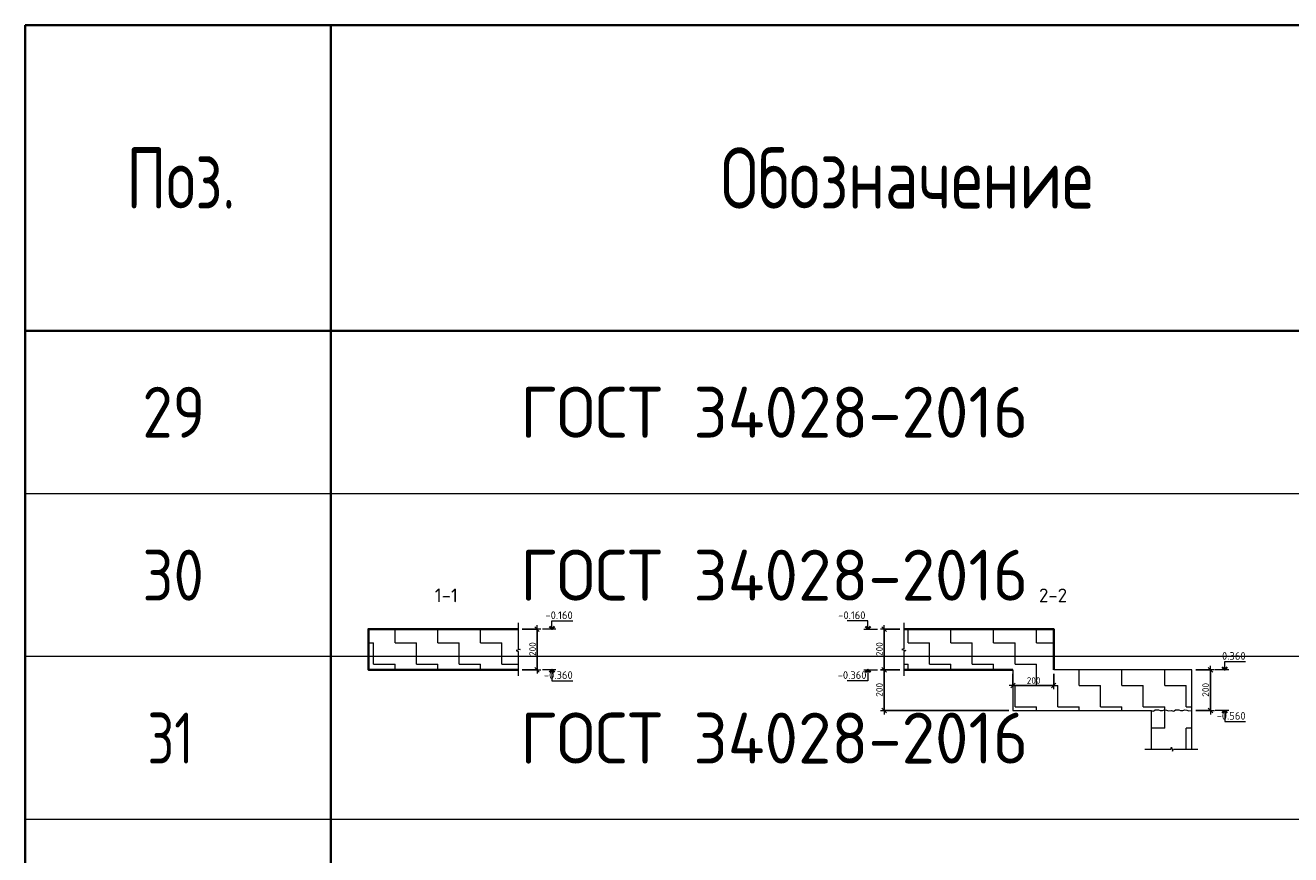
# Model space of a CAD drawing. Header units: metres. Extents: x -38 to 100, y -15 to 19.
# Tile 61 of 63: x 69.58 to 75.8, y 11.98 to 16.05. Entities that reach past the tile are written whole.
import ezdxf

# ---------------------------------------------------------------- set-up
doc = ezdxf.new("R2010")
doc.units = ezdxf.units.M
doc.header["$PDMODE"] = 65
doc.layers.add('XR$4$ВК__отв в полу 1-2 эт', color=220, linetype='Continuous', lineweight=25)
doc.layers.add('XR$4$Размерная линия_ общее', color=7, linetype='Continuous', lineweight=13)
doc.styles.add('ISOCPEUR', font='txt')
doc.dimstyles.new('DIMSTYLE_9', dxfattribs={"dimtxt": 0.033, "dimasz": 0.0375, "dimexe": 0, "dimexo": 0, "dimgap": 0.0165, "dimtad": 2, "dimdec": 0, "dimlfac": 1000, "dimrnd": 1, "dimzin": 12, "dimdsep": 46, "dimtxsty": 'ISOCPEUR', "dimblk1": 'ALL_ML_STRICH', "dimblk2": 'ALL_ML_STRICH', "dimsah": 1, "dimcen": 0, "dimclrd": 7, "dimclre": 256, "dimclrt": 7, "dimadec": 0, "dimazin": 0, "dimtfac": 1, "dimtdec": 0, "dimtix": 1, "dimtmove": 2, "dimatfit": 3, "dimfxl": 0, "dimtzin": 0, "dimlwd": 0, "dimlwe": -3, "dimarcsym": 0})
pattern_1 = [(0, (0.21, 0.21), (0.105, 0.105), [0.105, -0.105]), (90, (0.21, 0.21), (-0.105, 0.105), [0.105, -0.105])]

# ---------------------------------------------------------------- blocks, each defined once
blk = doc.blocks.new('ЭЛЕМЕНТ_УЗОРА_1')
at = {"color": 7, "linetype": 'Continuous', "lineweight": 13, "transparency": 33554687}
blk.add_line((72.0051, 12.8573), (72.0051, 12.8573), dxfattribs=at)
blk.add_lwpolyline([(72.0051, 13.1173), (72.0051, 12.9901), (72.0151, 12.9865), (71.9951, 12.9816), (72.0051, 12.9774), (72.0051, 12.8573)], dxfattribs=at)
blk = doc.blocks.new('ЭЛЕМЕНТ_УЗОРА_2')
at = {"color": 7, "linetype": 'Continuous', "lineweight": 13, "transparency": 33554687}
blk.add_line((73.8995, 12.8573), (73.8995, 12.8573), dxfattribs=at)
blk.add_lwpolyline([(73.8995, 13.1173), (73.8995, 12.9901), (73.8895, 12.9865), (73.9095, 12.9816), (73.8995, 12.9774), (73.8995, 12.8573)], dxfattribs=at)
blk = doc.blocks.new('ЭЛЕМЕНТ_УЗОРА_3')
at = {"color": 7, "linetype": 'Continuous', "lineweight": 13, "transparency": 33554687}
blk.add_line((75.343, 12.4969), (75.343, 12.4969), dxfattribs=at)
blk.add_lwpolyline([(75.083, 12.4969), (75.2101, 12.4969), (75.2138, 12.5069), (75.2187, 12.4869), (75.2229, 12.4969), (75.343, 12.4969)], dxfattribs=at)
blk = doc.blocks.new('ЭЛЕМЕНТ_УЗОРА_4')
at = {"color": 7, "linetype": 'Continuous', "lineweight": 13, "transparency": 33554687}
blk.add_line((75.313, 12.6873), (75.313, 12.6873), dxfattribs=at)
for points in [[(75.113, 12.6873), (75.123, 12.6843), (75.1273, 12.6857), (75.133, 12.6903), (75.143, 12.6903), (75.1491, 12.6911), (75.1585, 12.688), (75.1699, 12.6882), (75.1789, 12.6908), (75.1888, 12.6891), (75.1984, 12.685), (75.213, 12.6873)], [(75.213, 12.6873), (75.223, 12.6843), (75.2273, 12.6857), (75.233, 12.6903), (75.243, 12.6903), (75.2491, 12.6911), (75.2585, 12.688), (75.2699, 12.6882), (75.2789, 12.6908), (75.2888, 12.6891), (75.2984, 12.685), (75.313, 12.6873)]]:
    blk.add_lwpolyline(points, dxfattribs=at)
blk = doc.blocks.new('ALL_ML_STRICH')
at = {"color": 0, "linetype": 'ByBlock', "lineweight": -2}
for p, q in [((-1, 0), (0.5, 0)), ((-0.3, -0.3), (0.3, 0.3)), ((0, -0.5), (0, 0.5))]:
    blk.add_line(p, q, dxfattribs=at)
blk = doc.blocks.new('*D322')
at = {"layer": 'DEFPOINTS', "color": 7, "linetype": 'Continuous', "lineweight": 13, "transparency": 33554687}
for p in [(73.8995, 12.8873), (73.803, 12.6873), (74.435, 12.6873)]:
    blk.add_point(p, dxfattribs=at)
at = {"layer": 'XR$4$Размерная линия_ общее', "color": 253, "linetype": 'Continuous', "lineweight": -2, "true_color": 0xa0a0a0, "transparency": 33554687}
for p, q in [((73.8795, 12.8873), (73.803, 12.8873)), ((74.415, 12.6873), (73.803, 12.6873))]:
    blk.add_line(p, q, dxfattribs=at)
at = {"layer": 'XR$4$Размерная линия_ общее', "color": 7, "linetype": 'Continuous', "lineweight": -2, "transparency": 33554687}
blk.add_line((73.803, 12.6873), (73.803, 12.8873), dxfattribs=at)
at = {"layer": 'XR$4$Размерная линия_ общее', "color": 7, "linetype": 'Continuous', "lineweight": 13, "transparency": 33554687, "xscale": 0.0375, "yscale": 0.0375, "zscale": 0.0375}
for p, rotation in [((73.803, 12.8873), 90), ((73.803, 12.6873), 270)]:
    blk.add_blockref('ALL_ML_STRICH', p, dxfattribs=dict(at, rotation=rotation))
at = {"layer": 'XR$4$Размерная линия_ общее', "color": 7, "linetype": 'Continuous', "lineweight": 13, "transparency": 33554687, "insert": (73.779, 12.7889), "char_height": 0.033, "width": 0.099, "attachment_point": 5, "rotation": 90, "style": 'ISOCPEUR'}
blk.add_mtext('\\A1;{200}', dxfattribs=at)
blk = doc.blocks.new('*D323')
at = {"layer": 'DEFPOINTS', "color": 7, "linetype": 'Continuous', "lineweight": 13, "transparency": 33554687}
for p in [(73.8995, 13.0873), (73.803, 12.8873), (73.8995, 12.8873)]:
    blk.add_point(p, dxfattribs=at)
at = {"layer": 'XR$4$Размерная линия_ общее', "color": 253, "linetype": 'Continuous', "lineweight": -2, "true_color": 0xa0a0a0, "transparency": 33554687}
for p, q in [((73.8795, 13.0873), (73.803, 13.0873)), ((73.8795, 12.8873), (73.803, 12.8873))]:
    blk.add_line(p, q, dxfattribs=at)
at = {"layer": 'XR$4$Размерная линия_ общее', "color": 7, "linetype": 'Continuous', "lineweight": -2, "transparency": 33554687}
blk.add_line((73.803, 12.8873), (73.803, 13.0873), dxfattribs=at)
at = {"layer": 'XR$4$Размерная линия_ общее', "color": 7, "linetype": 'Continuous', "lineweight": 13, "transparency": 33554687, "xscale": 0.0375, "yscale": 0.0375, "zscale": 0.0375}
for p, rotation in [((73.803, 13.0873), 90), ((73.803, 12.8873), 270)]:
    blk.add_blockref('ALL_ML_STRICH', p, dxfattribs=dict(at, rotation=rotation))
at = {"layer": 'XR$4$Размерная линия_ общее', "color": 7, "linetype": 'Continuous', "lineweight": 13, "transparency": 33554687, "insert": (73.779, 12.9889), "char_height": 0.033, "width": 0.099, "attachment_point": 5, "rotation": 90, "style": 'ISOCPEUR'}
blk.add_mtext('\\A1;{200}', dxfattribs=at)
blk = doc.blocks.new('*D324')
at = {"layer": 'DEFPOINTS', "color": 7, "linetype": 'Continuous', "lineweight": 13, "transparency": 33554687}
for p in [(75.313, 12.8873), (75.313, 12.6873), (75.4054, 12.6873)]:
    blk.add_point(p, dxfattribs=at)
at = {"layer": 'XR$4$Размерная линия_ общее', "color": 253, "linetype": 'Continuous', "lineweight": -2, "true_color": 0xa0a0a0, "transparency": 33554687}
for p, q in [((75.333, 12.8873), (75.4054, 12.8873)), ((75.333, 12.6873), (75.4054, 12.6873))]:
    blk.add_line(p, q, dxfattribs=at)
at = {"layer": 'XR$4$Размерная линия_ общее', "color": 7, "linetype": 'Continuous', "lineweight": -2, "transparency": 33554687}
blk.add_line((75.4054, 12.6873), (75.4054, 12.8873), dxfattribs=at)
at = {"layer": 'XR$4$Размерная линия_ общее', "color": 7, "linetype": 'Continuous', "lineweight": 13, "transparency": 33554687, "xscale": 0.0375, "yscale": 0.0375, "zscale": 0.0375}
for p, rotation in [((75.4054, 12.8873), 90), ((75.4054, 12.6873), 270)]:
    blk.add_blockref('ALL_ML_STRICH', p, dxfattribs=dict(at, rotation=rotation))
at = {"layer": 'XR$4$Размерная линия_ общее', "color": 7, "linetype": 'Continuous', "lineweight": 13, "transparency": 33554687, "insert": (75.3814, 12.7889), "char_height": 0.033, "width": 0.099, "attachment_point": 5, "rotation": 90, "style": 'ISOCPEUR'}
blk.add_mtext('\\A1;{200}', dxfattribs=at)
blk = doc.blocks.new('*D325')
at = {"layer": 'DEFPOINTS', "color": 7, "linetype": 'Continuous', "lineweight": 13, "transparency": 33554687}
for p in [(74.435, 12.8873), (74.635, 12.8873), (74.435, 12.8105)]:
    blk.add_point(p, dxfattribs=at)
at = {"layer": 'XR$4$Размерная линия_ общее', "color": 253, "linetype": 'Continuous', "lineweight": -2, "true_color": 0xa0a0a0, "transparency": 33554687}
for p, q in [((74.435, 12.8673), (74.435, 12.8105)), ((74.635, 12.8673), (74.635, 12.8105))]:
    blk.add_line(p, q, dxfattribs=at)
at = {"layer": 'XR$4$Размерная линия_ общее', "color": 7, "linetype": 'Continuous', "lineweight": -2, "transparency": 33554687}
blk.add_line((74.435, 12.8105), (74.635, 12.8105), dxfattribs=at)
at = {"layer": 'XR$4$Размерная линия_ общее', "color": 7, "linetype": 'Continuous', "lineweight": 13, "transparency": 33554687, "xscale": 0.0375, "yscale": 0.0375, "zscale": 0.0375, "rotation": 180}
blk.add_blockref('ALL_ML_STRICH', (74.435, 12.8105), dxfattribs=at)
at = {"layer": 'XR$4$Размерная линия_ общее', "color": 7, "linetype": 'Continuous', "lineweight": 13, "transparency": 33554687, "xscale": 0.0375, "yscale": 0.0375, "zscale": 0.0375}
blk.add_blockref('ALL_ML_STRICH', (74.635, 12.8105), dxfattribs=at)
at = {"layer": 'XR$4$Размерная линия_ общее', "color": 7, "linetype": 'Continuous', "lineweight": 13, "transparency": 33554687, "insert": (74.5366, 12.8345), "char_height": 0.033, "width": 0.099, "attachment_point": 5, "style": 'ISOCPEUR'}
blk.add_mtext('\\A1;{200}', dxfattribs=at)
blk = doc.blocks.new('*D355')
at = {"layer": 'DEFPOINTS', "color": 7, "linetype": 'Continuous', "lineweight": 13, "transparency": 33554687}
for p in [(72.0051, 13.0873), (72.0975, 13.0873), (72.0051, 12.8873)]:
    blk.add_point(p, dxfattribs=at)
at = {"layer": 'XR$4$Размерная линия_ общее', "color": 253, "linetype": 'Continuous', "lineweight": -2, "true_color": 0xa0a0a0, "transparency": 33554687}
for p, q in [((72.0251, 13.0873), (72.0975, 13.0873)), ((72.0251, 12.8873), (72.0975, 12.8873))]:
    blk.add_line(p, q, dxfattribs=at)
at = {"layer": 'XR$4$Размерная линия_ общее', "color": 7, "linetype": 'Continuous', "lineweight": -2, "transparency": 33554687}
blk.add_line((72.0975, 13.0873), (72.0975, 12.8873), dxfattribs=at)
at = {"layer": 'XR$4$Размерная линия_ общее', "color": 7, "linetype": 'Continuous', "lineweight": 13, "transparency": 33554687, "xscale": 0.0375, "yscale": 0.0375, "zscale": 0.0375}
for p, rotation in [((72.0975, 13.0873), 90), ((72.0975, 12.8873), 270)]:
    blk.add_blockref('ALL_ML_STRICH', p, dxfattribs=dict(at, rotation=rotation))
at = {"layer": 'XR$4$Размерная линия_ общее', "color": 7, "linetype": 'Continuous', "lineweight": 13, "transparency": 33554687, "insert": (72.076, 12.9889), "char_height": 0.033, "width": 0.099, "attachment_point": 5, "rotation": 90, "style": 'ISOCPEUR'}
blk.add_mtext('\\A1;{200}', dxfattribs=at)
blk = doc.blocks.new('СЛОЖНЫЙ_ОБЪЕКТ_17')
at = {"color": 7, "linetype": 'Continuous', "lineweight": 13, "transparency": 33554687}
blk.add_line((72.1905, 13.0873), (72.1238, 13.0873), dxfattribs=at)
blk.add_lwpolyline([(72.1705, 13.0873), (72.1705, 13.1273), (72.2728, 13.1273)], dxfattribs=at)
at = {"color": 7, "linetype": 'Continuous', "lineweight": 35, "transparency": 33554687}
blk.add_lwpolyline([(72.1584, 13.0994), (72.1705, 13.0873), (72.1826, 13.0994)], dxfattribs=at)
blk = doc.blocks.new('СЛОЖНЫЙ_ОБЪЕКТ_18')
at = {"color": 7, "linetype": 'Continuous', "lineweight": 13, "transparency": 33554687}
blk.add_line((72.1905, 12.8873), (72.1238, 12.8873), dxfattribs=at)
at = {"color": 7, "linetype": 'Continuous', "lineweight": 35, "transparency": 33554687}
blk.add_lwpolyline([(72.1584, 12.8752), (72.1705, 12.8873), (72.1826, 12.8752)], dxfattribs=at)
at = {"color": 7, "linetype": 'Continuous', "lineweight": 13, "transparency": 33554687}
blk.add_lwpolyline([(72.1705, 12.8873), (72.1705, 12.8333), (72.2728, 12.8333)], dxfattribs=at)
blk = doc.blocks.new('СЛОЖНЫЙ_ОБЪЕКТ_19')
at = {"color": 7, "linetype": 'Continuous', "lineweight": 13, "transparency": 33554687}
blk.add_line((75.4954, 12.8873), (75.4287, 12.8873), dxfattribs=at)
blk.add_lwpolyline([(75.4754, 12.8873), (75.4754, 12.9273), (75.5777, 12.9273)], dxfattribs=at)
at = {"color": 7, "linetype": 'Continuous', "lineweight": 35, "transparency": 33554687}
blk.add_lwpolyline([(75.4633, 12.8994), (75.4754, 12.8873), (75.4875, 12.8994)], dxfattribs=at)
blk = doc.blocks.new('СЛОЖНЫЙ_ОБЪЕКТ_20')
at = {"color": 7, "linetype": 'Continuous', "lineweight": 13, "transparency": 33554687}
blk.add_line((75.4954, 12.6873), (75.4287, 12.6873), dxfattribs=at)
at = {"color": 7, "linetype": 'Continuous', "lineweight": 35, "transparency": 33554687}
blk.add_lwpolyline([(75.4633, 12.6752), (75.4754, 12.6873), (75.4875, 12.6752)], dxfattribs=at)
at = {"color": 7, "linetype": 'Continuous', "lineweight": 13, "transparency": 33554687}
blk.add_lwpolyline([(75.4754, 12.6873), (75.4754, 12.6333), (75.5777, 12.6333)], dxfattribs=at)
blk = doc.blocks.new('СЛОЖНЫЙ_ОБЪЕКТ_21')
at = {"color": 7, "linetype": 'Continuous', "lineweight": 13, "transparency": 33554687}
blk.add_line((73.703, 13.0873), (73.7697, 13.0873), dxfattribs=at)
blk.add_lwpolyline([(73.723, 13.0873), (73.723, 13.1273), (73.6207, 13.1273)], dxfattribs=at)
at = {"color": 7, "linetype": 'Continuous', "lineweight": 35, "transparency": 33554687}
blk.add_lwpolyline([(73.7351, 13.0994), (73.723, 13.0873), (73.7109, 13.0994)], dxfattribs=at)
blk = doc.blocks.new('СЛОЖНЫЙ_ОБЪЕКТ_22')
at = {"color": 7, "linetype": 'Continuous', "lineweight": 13, "transparency": 33554687}
blk.add_line((73.703, 12.8873), (73.7697, 12.8873), dxfattribs=at)
blk.add_lwpolyline([(73.723, 12.8873), (73.723, 12.8333), (73.6207, 12.8333)], dxfattribs=at)
at = {"color": 7, "linetype": 'Continuous', "lineweight": 35, "transparency": 33554687}
blk.add_lwpolyline([(73.7351, 12.8752), (73.723, 12.8873), (73.7109, 12.8752)], dxfattribs=at)

msp = doc.modelspace()

# ---------------------------------------------------------------- hatches: boundary and pattern name
at = {"linetype": 'Continuous', "lineweight": 13, "transparency": 33554687}
h = msp.add_hatch(dxfattribs=at)
h.set_pattern_fill('____', scale=0.105, style=0, pattern_type=2)
h.set_pattern_definition(pattern_1)
h.paths.add_polyline_path([(71.2696, 13.0873), (71.2696, 12.8873), (72.0051, 12.8873), (72.0051, 13.0873)], flags=0)
h = msp.add_hatch(dxfattribs=at)
h.set_pattern_fill('____', scale=0.105, style=0, pattern_type=2)
h.set_pattern_definition(pattern_1)
h.paths.add_polyline_path([(74.435, 12.6873), (75.313, 12.6873), (75.313, 12.8873), (74.635, 12.8873), (74.635, 13.0873), (73.8995, 13.0873), (73.8995, 12.8873), (74.435, 12.8873)], flags=0)
h = msp.add_hatch(dxfattribs=at)
h.set_pattern_fill('____', color=254, scale=0.105, angle=90, style=0, pattern_type=2)
h.set_pattern_definition([(90, (-0.21, 0.21), (-0.105, 0.105), [0.105, -0.105]), (180, (-0.21, 0.21), (-0.105, -0.105), [0.105, -0.105])])
h.paths.add_polyline_path([(75.113, 12.4969), (75.313, 12.4969), (75.313, 12.6873), (75.113, 12.6873)], flags=0)

# ---------------------------------------------------------------- linework, layer by layer
at = {"color": 7, "linetype": 'Continuous', "lineweight": 35, "transparency": 33554687}
for p, q in [((88.0842, 16.0519), (69.5842, 16.0519)), ((69.5842, 16.0519), (69.5842, 14.5519)), ((71.0842, 16.0519), (71.0842, 14.5519)), ((88.0842, 14.5519), (69.5842, 14.5519)), ((69.5842, 14.5519), (69.5842, 13.7519)), ((71.0842, 14.5519), (71.0842, 13.7519)), ((69.5842, 13.7519), (69.5842, 12.9519)), ((71.0842, 13.7519), (71.0842, 12.9519)), ((69.5842, 12.9519), (69.5842, 12.1519)), ((71.0842, 12.9519), (71.0842, 12.1519)), ((74.435, 12.8873), (73.8995, 12.8873)), ((69.5842, 12.1519), (69.5842, 11.3519)), ((71.0842, 12.1519), (71.0842, 11.3519))]:
    msp.add_line(p, q, dxfattribs=at)
at = {"color": 7, "linetype": 'Continuous', "lineweight": 13, "transparency": 33554687}
for p, q in [((88.0842, 13.7519), (69.5842, 13.7519)), ((88.0842, 12.9519), (69.5842, 12.9519)), ((88.0842, 12.1519), (69.5842, 12.1519))]:
    msp.add_line(p, q, dxfattribs=at)
at = {"color": 7, "linetype": 'Continuous', "lineweight": 35, "transparency": 33554687}
for points in [[(72.0051, 13.0873), (71.2696, 13.0873), (71.2696, 12.8873), (72.0051, 12.8873)], [(73.8995, 13.0873), (74.635, 13.0873), (74.635, 12.8873)]]:
    msp.add_lwpolyline(points, dxfattribs=at)
at = {"layer": 'XR$4$ВК__отв в полу 1-2 эт', "color": 7, "linetype": 'Continuous', "lineweight": 13, "transparency": 33554687}
for p, q in [((75.313, 12.8873), (74.635, 12.8873)), ((75.313, 12.6873), (75.313, 12.8873)), ((75.113, 12.6873), (75.113, 12.4969)), ((75.313, 12.4969), (75.313, 12.6873))]:
    msp.add_line(p, q, dxfattribs=at)
msp.add_lwpolyline([(74.435, 12.8873), (74.435, 12.6873), (75.113, 12.6873)], dxfattribs=at)

# ---------------------------------------------------------------- block references
at = {"color": 7, "linetype": 'Continuous', "lineweight": 13, "transparency": 33554687}
for name in ['ЭЛЕМЕНТ_УЗОРА_1', 'ЭЛЕМЕНТ_УЗОРА_2', 'ЭЛЕМЕНТ_УЗОРА_4', 'ЭЛЕМЕНТ_УЗОРА_3']:
    msp.add_blockref(name, (0, 0), dxfattribs=at)
at = {"color": 7, "linetype": 'Continuous', "lineweight": 35, "transparency": 33554687}
for name in ['СЛОЖНЫЙ_ОБЪЕКТ_17', 'СЛОЖНЫЙ_ОБЪЕКТ_21', 'СЛОЖНЫЙ_ОБЪЕКТ_19', 'СЛОЖНЫЙ_ОБЪЕКТ_18', 'СЛОЖНЫЙ_ОБЪЕКТ_22', 'СЛОЖНЫЙ_ОБЪЕКТ_20']:
    msp.add_blockref(name, (0, 0), dxfattribs=at)

# ---------------------------------------------------------------- texts
at = {"color": 7, "linetype": 'Continuous', "lineweight": 35, "transparency": 33554687, "attachment_point": 7, "style": 'ISOCPEUR'}
for s, insert, char_height, width in [('\\W0.78;Обозначение', (72.9999, 15.1519), 0.3, 1.999529), ('\\W0.74;Поз.', (70.0806, 15.1519), 0.3, 0.698388), ('\\W0.87;29', (70.1592, 14.0269), 0.25, 0.45901), ('\\W0.96;ГОСТ 34028-2016', (72.015, 14.0269), 0.25, 2.743715), ('\\W0.87;30', (70.1592, 13.2269), 0.25, 0.45901), ('\\W0.96;ГОСТ 34028-2016', (72.015, 13.2269), 0.25, 2.743715), ('\\W0.75;31', (70.1842, 12.4269), 0.25, 0.393567), ('\\W0.96;ГОСТ 34028-2016', (72.015, 12.4269), 0.25, 2.743715)]:
    msp.add_mtext(s, dxfattribs=dict(at, insert=insert, char_height=char_height, width=width))
at = {"color": 7, "linetype": 'Continuous', "lineweight": 50, "transparency": 33554687, "char_height": 0.0675, "attachment_point": 5, "style": 'ISOCPEUR'}
for s, insert, width in [('\\A1;{\\fISOCPEUR|i0|b0;\\H0.067500;\\W1.000000;\\C7;1-1}\\P', (71.6518, 13.2527), 0.139696), ('\\A1;{\\fISOCPEUR|i0|b0;\\H0.067500;\\W1.000000;\\C7;2-2}\\P', (74.6318, 13.2527), 0.172565)]:
    msp.add_mtext(s, dxfattribs=dict(at, insert=insert, width=width))
at = {"color": 7, "linetype": 'Continuous', "lineweight": 13, "transparency": 33554687, "char_height": 0.0375, "attachment_point": 9, "style": 'ISOCPEUR'}
for s, insert, width in [('\\A1;{\\fISOCPEUR|i0|b0;\\H0.037500;\\W1.000000;\\C7;-0.160}\\P', (72.2728, 13.1365), 0.151875), ('\\A1;{\\fISOCPEUR|i0|b0;\\H0.037500;\\W1.000000;\\C7;-0.160}\\P', (73.7107, 13.1365), 0.151875), ('\\A1;{\\fISOCPEUR|i0|b0;\\H0.037500;\\W1.000000;\\C7;-0.360}\\P', (75.5777, 12.9365), 0.160312), ('\\A1;{\\fISOCPEUR|i0|b0;\\H0.037500;\\W1.000000;\\C7;-0.360}\\P', (72.2728, 12.8425), 0.160312), ('\\A1;{\\fISOCPEUR|i0|b0;\\H0.037500;\\W1.000000;\\C7;-0.360}\\P', (73.7157, 12.8425), 0.160312), ('\\A1;{\\fISOCPEUR|i0|b0;\\H0.037500;\\W1.000000;\\C7;-0.560}\\P', (75.5777, 12.6425), 0.160312)]:
    msp.add_mtext(s, dxfattribs=dict(at, insert=insert, width=width))

# ---------------------------------------------------------------- dimensions: what is measured, and where the dimension line sits
at = {"layer": 'XR$4$Размерная линия_ общее', "color": 7, "linetype": 'Continuous', "lineweight": 13, "transparency": 33554687}
for base, p1, p2, angle, picture, middle in [((72.0975, 12.8873), (72.0251, 13.0873), (72.0251, 12.8873), 270, '*D355', (72.076, 12.9889)), ((73.803, 13.0873), (73.8795, 12.8873), (73.8795, 13.0873), 90, '*D323', (73.779, 12.9889)), ((73.803, 12.8873), (74.415, 12.6873), (73.8795, 12.8873), 90, '*D322', (73.779, 12.7889)), ((75.4054, 12.8873), (75.333, 12.6873), (75.333, 12.8873), 90, '*D324', (75.3814, 12.7889))]:
    dim = msp.add_linear_dim(base=base, p1=p1, p2=p2, angle=angle, dimstyle='DIMSTYLE_9', override={"dimpost": '<>', "dimclrd": 7, "dimclre": 253, "dimclrt": 7, "dimlwd": 0, "dimlwe": 65533}, dxfattribs=at)
    dim.commit()
    dim.dimension.update_dxf_attribs({"geometry": picture, "text_midpoint": middle, "dimtype": 160})
dim = msp.add_linear_dim(base=(74.635, 12.8105), p1=(74.435, 12.8673), p2=(74.635, 12.8673), dimstyle='DIMSTYLE_9', override={"dimpost": '<>', "dimclrd": 7, "dimclre": 253, "dimclrt": 7, "dimlwd": 0, "dimlwe": 65533}, dxfattribs=at)
dim.commit()
dim.dimension.update_dxf_attribs({"geometry": '*D325', "text_midpoint": (74.5366, 12.8345), "dimtype": 160})

doc.saveas('drawing.dxf')
